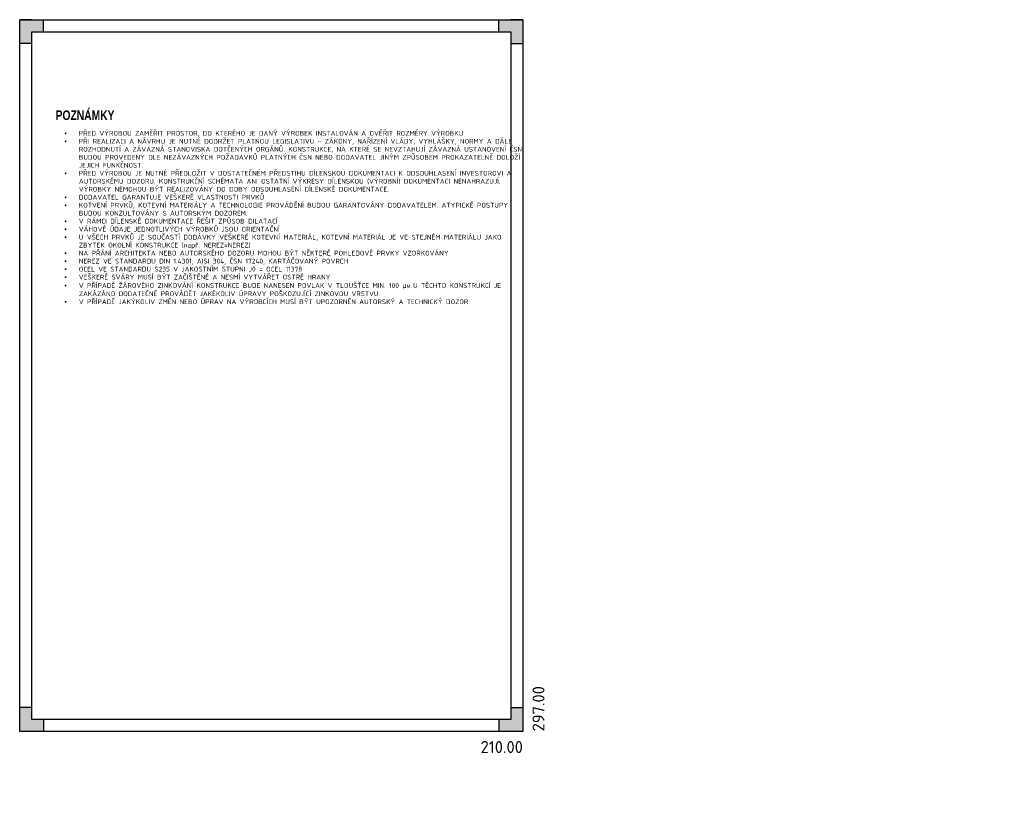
# Model space of a CAD drawing. Header units: millimetres. Extents: x 0 to 157548, y -2873 to 29700.
# Tile 1 of 9: x 0 to 41089, y -2873 to 29700. Entities that reach past the tile are written whole.
import ezdxf

# ---------------------------------------------------------------- set-up
doc = ezdxf.new("R2010")
doc.units = ezdxf.units.MM
doc.header["$LTSCALE"] = 200
doc.layers.get('Defpoints').update_dxf_attribs({"color": 140})
doc.layers.add('A99_N_leg-text', color=7, linetype='Continuous', lineweight=9)
doc.styles.add('A99_popis', font='isocpeur.ttf')
doc.styles.add('ad_nadpis', font='impact.ttf')
doc.styles.add('ad_popis 100', font='isocpeur.ttf', dxfattribs={"height": 200})

# ---------------------------------------------------------------- blocks, each defined once
blk = doc.blocks.new('*U6')
h = blk.add_hatch(color=0)
h.dxf.hatch_style = 1
h.paths.add_polyline_path([(-210, 287), (-205, 287), (-205, 292), (-200, 292), (-200, 297), (-210, 297)])
h = blk.add_hatch(color=0)
h.dxf.hatch_style = 1
h.paths.add_polyline_path([(0, 287), (-5, 287), (-5, 292), (-10, 292), (-10, 297), (0, 297)])
h = blk.add_hatch(color=0)
h.dxf.hatch_style = 1
h.paths.add_polyline_path([(-210, 10), (-205, 10), (-205, 5), (-200, 5), (-200, 0), (-210, 0)])
h = blk.add_hatch(color=0)
h.dxf.hatch_style = 1
h.paths.add_polyline_path([(0, 0), (0, 10), (-5, 10), (-5, 5), (-10, 5), (-10, 0)])
at = {"color": 0}
for p, q in [((-210, 292), (-210, 297)), ((-205, 297), (-210, 297)), ((-210, 0), (-210, 297)), ((-210, 297), (0, 297)), ((-200, 292), (-200, 297)), ((-10, 292), (-10, 297)), ((0, 297), (-5, 297)), ((0, 297), (0, 0)), ((-205, 5), (-205, 292)), ((-205, 292), (-5, 292)), ((-5, 292), (-5, 5)), ((-205, 287), (-210, 287)), ((-5, 287), (0, 287)), ((-205, 10), (-210, 10)), ((-5, 10), (0, 10)), ((-210, 0), (-210, 5)), ((-5, 5), (-205, 5)), ((-200, 5), (-200, 0)), ((-10, 5), (-10, 0)), ((0, 0), (-210, 0))]:
    blk.add_line(p, q, dxfattribs=at)
at = {"layer": 'Defpoints', "color": 0, "insert": (4, 0), "char_height": 5, "attachment_point": 1, "rotation": 90, "style": 'A99_popis'}
blk.add_mtext('297.00', dxfattribs=at)
at = {"layer": 'Defpoints', "color": 0, "insert": (0, -4), "char_height": 5, "attachment_point": 3, "style": 'A99_popis'}
blk.add_mtext('210.00', dxfattribs=at)

msp = doc.modelspace()

# ---------------------------------------------------------------- block references
at = {"layer": 'Defpoints', "ltscale": 0.1, "xscale": 100, "yscale": 100, "zscale": 100}
msp.add_blockref('*U6', (21000, 0), dxfattribs=at)

# ---------------------------------------------------------------- texts
at = {"layer": 'A99_N_leg-text', "style": 'ad_nadpis'}
msp.add_text('POZNÁMKY', height=400, dxfattribs=at).set_placement((1500, 25513.3))
at = {"layer": 'A99_N_leg-text', "insert": (1868.2, 25059.3), "char_height": 200, "width": 17242.522, "attachment_point": 1, "style": 'ad_popis 100'}
msp.add_mtext('\\pi-600,l600,t600;{\\fSymbol|b0|i0|c2|p18;·^I}PŘED VÝROBOU ZAMĚŘIT PROSTOR, DO KTERÉHO JE DANÝ VÝROBEK INSTALOVÁN A OVĚŘIT ROZMĚRY VÝROBKU\\P{\\fSymbol|b0|i0|c2|p18;·^I}PŘI REALIZACI A NÁVRHU JE NUTNÉ DODRŽET PLATNOU LEGISLATIVU - ZÁKONY, NAŘÍZENÍ VLÁDY, VYHLÁŠKY, NORMY A DÁLE ROZHODNUTÍ A ZÁVAZNÁ STANOVISKA DOTČENÝCH ORGÁNŮ. KONSTRUKCE, NA KTERÉ SE NEVZTAHUJÍ ZÁVAZNÁ USTANOVENÍ ČSN, BUDOU PROVEDENY DLE NEZÁVAZNÝCH POŽADAVKŮ PLATNÝCH ČSN NEBO DODAVATEL JINÝM ZPŮSOBEM PROKAZATELNĚ DOLOŽÍ JEJICH FUNKČNOST.\\P{\\fSymbol|b0|i0|c2|p18;·^I}PŘED VÝROBOU JE NUTNÉ PŘEDLOŽIT V DOSTATEČNÉM PŘEDSTIHU DÍLENSKOU DOKUMENTACI K ODSOUHLASENÍ INVESTOROVI A  AUTORSKÉMU DOZORU. KONSTRUKČNÍ SCHÉMATA ANI OSTATNÍ VÝKRESY DÍLENSKOU (VÝROBNÍ) DOKUMENTACI NENAHRAZUJÍ. VÝROBKY NEMOHOU BÝT REALIZOVÁNY DO DOBY ODSOUHLASENÍ DÍLENSKÉ DOKUMENTACE.\\P{\\fSymbol|b0|i0|c2|p18;·^I}DODAVATEL GARANTUJE VEŠKERÉ VLASTNOSTI PRVKŮ\\P{\\fSymbol|b0|i0|c2|p18;·^I}KOTVENÍ PRVKŮ, KOTEVNÍ MATERIÁLY A TECHNOLOGIE PROVÁDĚNÍ BUDOU GARANTOVÁNY DODAVATELEM. ATYPICKÉ POSTUPY BUDOU KONZULTOVÁNY S AUTORSKÝM DOZOREM.\\P{\\fSymbol|b0|i0|c2|p18;·^I}V RÁMCI DÍLENSKÉ DOKUMENTACE ŘEŠIT ZPŮSOB DILATACÍ\\P{\\fSymbol|b0|i0|c2|p18;·^I}VÁHOVÉ ÚDAJE JEDNOTLIVÝCH VÝROBKŮ JSOU ORIENTAČNÍ\\P{\\fSymbol|b0|i0|c2|p18;·^I}U VŠECH PRVKŮ JE SOUČASTÍ DODÁVKY VEŠKERÉ KOTEVNÍ MATERIÁL, KOTEVNÍ MATERIÁL JE VE STEJNÉM MATERIÁLU JAKO ZBYTEK OKOLNÍ KONSTRUKCE (např. NEREZ=NEREZ)\\P{\\fSymbol|b0|i0|c2|p18;·^I}NA PŘÁNÍ ARCHITEKTA NEBO AUTORSKÉHO DOZORU MOHOU BÝT NĚKTERÉ POHLEDOVÉ PRVKY VZORKOVÁNY\\P{\\fSymbol|b0|i0|c2|p18;·^I}NEREZ VE STANDARDU DIN 1.4301, AISI 304, ČSN 17240, KARTÁČOVANÝ POVRCH \\P{\\fSymbol|b0|i0|c2|p18;·^I}OCEL VE STANDARDU S235 V JAKOSTNÍM STUPNI J0 = OCEL 11378{\\fArial|b0|i0|c238|p34; \\fCalibri|b0|i0|c238|p34;\\H0.91667x;\\P\\fSymbol|b0|i0|c2|p18;\\H1.09091x;·^I}VEŠKERÉ SVÁRY MUSÍ BÝT ZAČIŠTĚNÉ A NESMÍ VYTVÁŘET OSTRÉ HRANY\\P{\\fSymbol|b0|i0|c2|p18;·^I}V PŘÍPADĚ ŽÁROVÉHO ZINKOVÁNÍ KONSTRUKCE BUDE NANESEN POVLAK V TLOUŠŤCE MIN. 100 {\\fArial|b0|i0|c0|p34;\\H1.08333x;μ\\fMS Shell Dlg 2|b0|i0|c238|p0;\\H0.65385x;M. }U TĚCHTO KONSTRUKCÍ JE ZAKÁZÁNO DODATEČNĚ PROVÁDĚT JAKÉKOLIV ÚPRAVY POŠKOZUJÍCÍ ZINKOVOU VRSTVU.\\P{\\fSymbol|b0|i0|c2|p18;·^I}V PŘÍPADĚ JAKÝKOLIV ZMĚN NEBO ÚPRAV NA VÝROBCÍCH MUSÍ BÝT UPOZORNĚN AUTORSKÝ A TECHNICKÝ DOZOR', dxfattribs=at)

doc.saveas('drawing.dxf')
